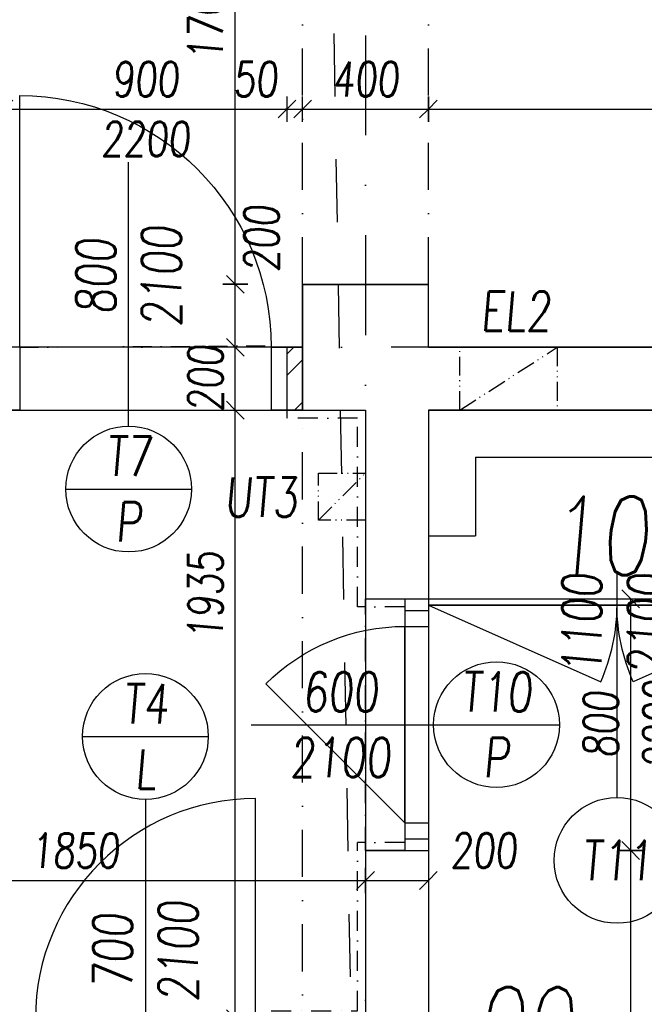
# Model space of a CAD drawing. Header units: millimetres. Extents: x 247761 to 294611, y 172579 to 236863.
# Tile 194 of 256: x 261911 to 263897, y 189166 to 192297. Entities that reach past the tile are written whole.
import ezdxf

# ---------------------------------------------------------------- set-up
doc = ezdxf.new("R2010")
doc.units = ezdxf.units.MM
for name, pattern in [('ACAD_ISO12W100', [22, 12, -3, 0.5, -3, 0.5, -3]), ('CK_Čerchovaná 50', [6, 3, -1.5, 0, -1.5]), ('ČERCHOVANÁ', [25.4, 12.7, -6.35, 0, -6.35]), ('ČÁRKOVANÁ01-01', [2, 1, -1])]:
    doc.linetypes.add(name, pattern=pattern)
doc.layers.add('DVERE', color=7, linetype='Continuous', true_color=0xf00000)
doc.layers.add('PROSTUPY_POPIS', color=7, linetype='ACAD_ISO12W100', true_color=0x00ff74)
for name, color, linetype in [('KOTY', 7, 'Continuous'), ('KOTY 50', 7, 'Continuous'), ('KOTY-DVERE', 8, 'Continuous'), ('NOVA', 240, 'Continuous'), ('NOVÁ TENKÁ', 240, 'Continuous'), ('NOVÁ TLUSTÁ', 240, 'Continuous'), ('OBKLAD', 240, 'ČERCHOVANÁ'), ('OSY', 7, 'Continuous'), ('POPIS2', 2, 'Continuous'), ('PROSTUPY', 7, 'ACAD_ISO12W100'), ('TENKA', 4, 'Continuous'), ('ŠRAFA', 253, 'Continuous'), ('ŽB', 3, 'Continuous')]:
    doc.layers.add(name, color=color, linetype=linetype)
for name, color, linetype, plot in [('PLOCHY K PRONÁJMU', 200, 'Continuous', False), ('PLOCHY_MISTNOSTI', 180, 'Continuous', False), ('POMOCNA_ZU', 200, 'Continuous', False)]:
    doc.layers.add(name, color=color, linetype=linetype, plot=plot)
doc.styles.add('CS-ROMANS', font='romans.shx', dxfattribs={"width": 0.75, "oblique": 5})
doc.dimstyles.new('A_KÓTA_50', dxfattribs={"dimtxt": 110, "dimasz": 2, "dimexe": 100, "dimexo": 1500, "dimgap": 40, "dimtad": 1, "dimrnd": 1, "dimdsep": 46, "dimtxsty": 'CS-ROMANS', "dimblk": 'KOT_CARA20', "dimcen": 45, "dimse1": 1, "dimse2": 1, "dimclrd": 256, "dimclre": 256, "dimclrt": 256, "dimadec": 0, "dimazin": 0, "dimtfac": 1, "dimtix": 1, "dimtmove": 2, "dimatfit": 3, "dimldrblk": 'OBLIQUE', "dimfxl": 0, "dimtolj": 1, "dimarcsym": 0})

# ---------------------------------------------------------------- blocks, each defined once
blk = doc.blocks.new('A$C651C2564')
at = {"layer": 'PROSTUPY', "ltscale": 5}
for points in [[(6400, 0), (6400, 200), (6710, 200), (6710, 0)], [(5950, -200), (6100, -200), (6100, -350), (5950, -350)]]:
    blk.add_lwpolyline(points, close=True, dxfattribs=at)
for points in [[(6400, 0), (6710, 200)], [(5950, -350), (6100, -200)]]:
    blk.add_lwpolyline(points, dxfattribs=at)
at = {"layer": 'PROSTUPY_POPIS', "char_height": 125, "attachment_point": 6, "style": 'CS-ROMANS'}
for s, insert in [('\\A1;EL2', (6690.1, 314.5)), ('\\A1;UT3', (5883.8, -277))]:
    blk.add_mtext(s, dxfattribs=dict(at, insert=insert))
blk = doc.blocks.new('KOT_CARA20')
for p, q in [((0, 20), (0, -20)), ((0, 0), (-14.1, -14.1)), ((0, 0), (14.1, 14.1))]:
    blk.add_line(p, q)
blk = doc.blocks.new('*D185')
at = {"layer": 'Defpoints', "color": 0, "ltscale": 5, "transparency": 16777216}
for p in [(261160.5, 189690.4), (263010.5, 189559.8), (263010.5, 189526)]:
    blk.add_point(p, dxfattribs=at)
at = {"layer": 'KOTY 50', "lineweight": -2, "ltscale": 5, "transparency": 16777216}
blk.add_line((261162.5, 189559.8), (263008.5, 189559.8), dxfattribs=at)
at = {"layer": 'KOTY 50', "lineweight": -2, "ltscale": 5, "transparency": 16777216, "xscale": 2, "yscale": 2, "zscale": 2, "rotation": 180}
blk.add_blockref('KOT_CARA20', (261160.5, 189559.8), dxfattribs=at)
at = {"layer": 'KOTY 50', "lineweight": -2, "ltscale": 5, "transparency": 16777216, "xscale": 2, "yscale": 2, "zscale": 2}
blk.add_blockref('KOT_CARA20', (263010.5, 189559.8), dxfattribs=at)
at = {"layer": 'KOTY 50', "ltscale": 5, "transparency": 16777216, "insert": (262085.5, 189654.8), "char_height": 110, "attachment_point": 5, "style": 'CS-ROMANS'}
blk.add_mtext('\\A1;1850', dxfattribs=at)
blk = doc.blocks.new('_OBLIQUE')
at = {"color": 0, "linetype": 'ByBlock', "ltscale": 15}
blk.add_line((-0.5, -0.5), (0.5, 0.5), dxfattribs=at)
blk = doc.blocks.new('*D186')
at = {"layer": 'Defpoints', "color": 0, "ltscale": 5, "transparency": 16777216}
for p in [(263210.5, 189559.8), (263010.5, 189526), (263210.5, 189511.2)]:
    blk.add_point(p, dxfattribs=at)
at = {"layer": 'KOTY 50', "lineweight": -2, "ltscale": 5, "transparency": 16777216}
blk.add_line((263012.5, 189559.8), (263208.5, 189559.8), dxfattribs=at)
at = {"layer": 'KOTY 50', "lineweight": -2, "ltscale": 5, "transparency": 16777216, "xscale": 2, "yscale": 2, "zscale": 2, "rotation": 180}
blk.add_blockref('KOT_CARA20', (263010.5, 189559.8), dxfattribs=at)
at = {"layer": 'KOTY 50', "lineweight": -2, "ltscale": 5, "transparency": 16777216, "xscale": 2, "yscale": 2, "zscale": 2}
blk.add_blockref('KOT_CARA20', (263210.5, 189559.8), dxfattribs=at)
at = {"layer": 'KOTY 50', "ltscale": 5, "transparency": 16777216, "insert": (263385.9, 189655.3), "char_height": 110, "attachment_point": 5, "style": 'CS-ROMANS'}
blk.add_mtext('\\A1;200', dxfattribs=at)
blk = doc.blocks.new('*D198')
at = {"layer": 'Defpoints', "color": 0, "ltscale": 5, "transparency": 16777216}
for p in [(262760.5, 192012.3), (261860.5, 191255.3), (262760.5, 191255.3)]:
    blk.add_point(p, dxfattribs=at)
at = {"layer": 'KOTY 50', "lineweight": -2, "ltscale": 5, "transparency": 16777216}
blk.add_line((261862.5, 192012.3), (262758.5, 192012.3), dxfattribs=at)
at = {"layer": 'KOTY 50', "lineweight": -2, "ltscale": 5, "transparency": 16777216, "xscale": 2, "yscale": 2, "zscale": 2, "rotation": 180}
blk.add_blockref('KOT_CARA20', (261860.5, 192012.3), dxfattribs=at)
at = {"layer": 'KOTY 50', "lineweight": -2, "ltscale": 5, "transparency": 16777216, "xscale": 2, "yscale": 2, "zscale": 2}
blk.add_blockref('KOT_CARA20', (262760.5, 192012.3), dxfattribs=at)
at = {"layer": 'KOTY 50', "ltscale": 5, "transparency": 16777216, "char_height": 110, "attachment_point": 5, "style": 'CS-ROMANS'}
for s, insert in [('\\A1;900', (262310.5, 192107.3)), ('\\A1;2200', (262310.5, 191917.3))]:
    blk.add_mtext(s, dxfattribs=dict(at, insert=insert))
blk = doc.blocks.new('*D199')
at = {"layer": 'Defpoints', "color": 0, "ltscale": 5, "transparency": 16777216}
for p in [(262810.5, 192012.3), (262810.5, 191455.3), (262760.5, 191255.3)]:
    blk.add_point(p, dxfattribs=at)
at = {"layer": 'KOTY 50', "lineweight": -2, "ltscale": 5, "transparency": 16777216}
for p, q in [((262758.5, 192012.3), (262756.5, 192012.3)), ((262760.5, 192012.3), (262810.5, 192012.3)), ((262812.5, 192012.3), (262814.5, 192012.3))]:
    blk.add_line(p, q, dxfattribs=at)
at = {"layer": 'KOTY 50', "lineweight": -2, "ltscale": 5, "transparency": 16777216, "xscale": 2, "yscale": 2, "zscale": 2}
blk.add_blockref('KOT_CARA20', (262760.5, 192012.3), dxfattribs=at)
at = {"layer": 'KOTY 50', "lineweight": -2, "ltscale": 5, "transparency": 16777216, "xscale": 2, "yscale": 2, "zscale": 2, "rotation": 180}
blk.add_blockref('KOT_CARA20', (262810.5, 192012.3), dxfattribs=at)
at = {"layer": 'KOTY 50', "ltscale": 5, "transparency": 16777216, "insert": (262660.1, 192107.3), "char_height": 110, "attachment_point": 5, "style": 'CS-ROMANS'}
blk.add_mtext('\\A1;50', dxfattribs=at)
blk = doc.blocks.new('*D200')
at = {"layer": 'Defpoints', "color": 0, "ltscale": 5, "transparency": 16777216}
for p in [(263210.5, 192012.3), (262810.5, 191455.3), (263210.5, 191455.3)]:
    blk.add_point(p, dxfattribs=at)
at = {"layer": 'KOTY 50', "lineweight": -2, "ltscale": 5, "transparency": 16777216}
blk.add_line((262812.5, 192012.3), (263208.5, 192012.3), dxfattribs=at)
at = {"layer": 'KOTY 50', "lineweight": -2, "ltscale": 5, "transparency": 16777216, "xscale": 2, "yscale": 2, "zscale": 2, "rotation": 180}
blk.add_blockref('KOT_CARA20', (262810.5, 192012.3), dxfattribs=at)
at = {"layer": 'KOTY 50', "lineweight": -2, "ltscale": 5, "transparency": 16777216, "xscale": 2, "yscale": 2, "zscale": 2}
blk.add_blockref('KOT_CARA20', (263210.5, 192012.3), dxfattribs=at)
at = {"layer": 'KOTY 50', "ltscale": 5, "transparency": 16777216, "insert": (263010.5, 192107.3), "char_height": 110, "attachment_point": 5, "style": 'CS-ROMANS'}
blk.add_mtext('\\A1;400', dxfattribs=at)
blk = doc.blocks.new('*D201')
at = {"layer": 'Defpoints', "color": 0, "ltscale": 5, "transparency": 16777216}
for p in [(267060.5, 192012.3), (263210.5, 191455.3), (267060.5, 191255.3)]:
    blk.add_point(p, dxfattribs=at)
at = {"layer": 'KOTY 50', "lineweight": -2, "ltscale": 5, "transparency": 16777216}
blk.add_line((263212.5, 192012.3), (267058.5, 192012.3), dxfattribs=at)
at = {"layer": 'KOTY 50', "lineweight": -2, "ltscale": 5, "transparency": 16777216, "xscale": 2, "yscale": 2, "zscale": 2, "rotation": 180}
blk.add_blockref('KOT_CARA20', (263210.5, 192012.3), dxfattribs=at)
at = {"layer": 'KOTY 50', "lineweight": -2, "ltscale": 5, "transparency": 16777216, "xscale": 2, "yscale": 2, "zscale": 2}
blk.add_blockref('KOT_CARA20', (267060.5, 192012.3), dxfattribs=at)
at = {"layer": 'KOTY 50', "ltscale": 5, "transparency": 16777216, "insert": (265135.5, 192107.3), "char_height": 110, "attachment_point": 5, "style": 'CS-ROMANS'}
blk.add_mtext('\\A1;3850', dxfattribs=at)
blk = doc.blocks.new('*D348')
at = {"layer": 'Defpoints', "color": 0, "ltscale": 5, "transparency": 16777216}
for p in [(262596.2, 191055.3), (262672.1, 191055.3), (262784.4, 189120.3)]:
    blk.add_point(p, dxfattribs=at)
at = {"layer": 'KOTY 50', "lineweight": -2, "ltscale": 5, "transparency": 16777216}
blk.add_line((262596.2, 189122.3), (262596.2, 191053.3), dxfattribs=at)
at = {"layer": 'KOTY 50', "lineweight": -2, "ltscale": 5, "transparency": 16777216, "xscale": 2, "yscale": 2, "zscale": 2}
for p, rotation in [((262596.2, 191055.3), 90), ((262596.2, 189120.3), 270)]:
    blk.add_blockref('KOT_CARA20', p, dxfattribs=dict(at, rotation=rotation))
at = {"layer": 'KOTY 50', "ltscale": 5, "transparency": 16777216, "insert": (262501.2, 190464.7), "char_height": 110, "attachment_point": 5, "rotation": 90, "style": 'CS-ROMANS'}
blk.add_mtext('\\A1;1935', dxfattribs=at)
blk = doc.blocks.new('*D349')
at = {"layer": 'Defpoints', "color": 0, "ltscale": 5, "transparency": 16777216}
for p in [(262596.2, 191255.3), (262672.1, 191255.3), (262672.1, 191055.3)]:
    blk.add_point(p, dxfattribs=at)
at = {"layer": 'KOTY 50', "lineweight": -2, "ltscale": 5, "transparency": 16777216}
for p, q in [((262596.2, 191257.3), (262596.2, 191259.3)), ((262596.2, 191055.3), (262596.2, 191255.3)), ((262596.2, 191053.3), (262596.2, 191051.3))]:
    blk.add_line(p, q, dxfattribs=at)
at = {"layer": 'KOTY 50', "lineweight": -2, "ltscale": 5, "transparency": 16777216, "xscale": 2, "yscale": 2, "zscale": 2}
for p, rotation in [((262596.2, 191255.3), 270), ((262596.2, 191055.3), 90)]:
    blk.add_blockref('KOT_CARA20', p, dxfattribs=dict(at, rotation=rotation))
at = {"layer": 'KOTY 50', "ltscale": 5, "transparency": 16777216, "insert": (262501.2, 191155.3), "char_height": 110, "attachment_point": 5, "rotation": 90, "style": 'CS-ROMANS'}
blk.add_mtext('\\A1;200', dxfattribs=at)
blk = doc.blocks.new('*D350')
at = {"layer": 'Defpoints', "color": 0, "ltscale": 5, "transparency": 16777216}
for p in [(262596.2, 191455.3), (262810.5, 191455.3), (262672.1, 191255.3)]:
    blk.add_point(p, dxfattribs=at)
at = {"layer": 'KOTY 50', "lineweight": -2, "ltscale": 5, "transparency": 16777216}
blk.add_line((262596.2, 191257.3), (262596.2, 191453.3), dxfattribs=at)
at = {"layer": 'KOTY 50', "lineweight": -2, "ltscale": 5, "transparency": 16777216, "xscale": 2, "yscale": 2, "zscale": 2}
for p, rotation in [((262596.2, 191455.3), 90), ((262596.2, 191255.3), 270)]:
    blk.add_blockref('KOT_CARA20', p, dxfattribs=dict(at, rotation=rotation))
at = {"layer": 'KOTY 50', "ltscale": 5, "transparency": 16777216, "insert": (262679.5, 191600), "char_height": 110, "attachment_point": 5, "rotation": 90, "style": 'CS-ROMANS'}
blk.add_mtext('\\A1;200', dxfattribs=at)
blk = doc.blocks.new('*D351')
at = {"layer": 'Defpoints', "color": 0, "ltscale": 5, "transparency": 16777216}
for p in [(262596.2, 193155.3), (262714.1, 193155.3), (262810.5, 191455.3)]:
    blk.add_point(p, dxfattribs=at)
at = {"layer": 'KOTY 50', "lineweight": -2, "ltscale": 5, "transparency": 16777216}
blk.add_line((262596.2, 191457.3), (262596.2, 193153.3), dxfattribs=at)
at = {"layer": 'KOTY 50', "lineweight": -2, "ltscale": 5, "transparency": 16777216, "xscale": 2, "yscale": 2, "zscale": 2}
for p, rotation in [((262596.2, 193155.3), 90), ((262596.2, 191455.3), 270)]:
    blk.add_blockref('KOT_CARA20', p, dxfattribs=dict(at, rotation=rotation))
at = {"layer": 'KOTY 50', "ltscale": 5, "transparency": 16777216, "insert": (262501.2, 192305.3), "char_height": 110, "attachment_point": 5, "rotation": 90, "style": 'CS-ROMANS'}
blk.add_mtext('\\A1;1700', dxfattribs=at)
blk = doc.blocks.new('*D443')
at = {"layer": 'Defpoints', "color": 0, "ltscale": 5, "transparency": 16777216}
for p in [(263210.5, 189655.3), (263854.1, 189655.3), (263429.7, 186530.3)]:
    blk.add_point(p, dxfattribs=at)
at = {"layer": 'KOTY 50', "lineweight": -2, "ltscale": 5, "transparency": 16777216}
blk.add_line((263854.1, 186532.3), (263854.1, 189653.3), dxfattribs=at)
at = {"layer": 'KOTY 50', "lineweight": -2, "ltscale": 5, "transparency": 16777216, "xscale": 2, "yscale": 2, "zscale": 2}
for p, rotation in [((263854.1, 189655.3), 90), ((263854.1, 186530.3), 270)]:
    blk.add_blockref('KOT_CARA20', p, dxfattribs=dict(at, rotation=rotation))
at = {"layer": 'KOTY 50', "ltscale": 5, "transparency": 16777216, "insert": (263759.1, 188092.8), "char_height": 110, "attachment_point": 5, "rotation": 90, "style": 'CS-ROMANS'}
blk.add_mtext('\\A1;3125', dxfattribs=at)
blk = doc.blocks.new('*D444')
at = {"layer": 'Defpoints', "color": 0, "ltscale": 5, "transparency": 16777216}
for p in [(263210.5, 190455.3), (263854.1, 190455.3), (263210.5, 189655.3)]:
    blk.add_point(p, dxfattribs=at)
at = {"layer": 'KOTY 50', "lineweight": -2, "ltscale": 5, "transparency": 16777216}
blk.add_line((263854.1, 189657.3), (263854.1, 190453.3), dxfattribs=at)
at = {"layer": 'KOTY 50', "lineweight": -2, "ltscale": 5, "transparency": 16777216, "xscale": 2, "yscale": 2, "zscale": 2}
for p, rotation in [((263854.1, 190455.3), 90), ((263854.1, 189655.3), 270)]:
    blk.add_blockref('KOT_CARA20', p, dxfattribs=dict(at, rotation=rotation))
at = {"layer": 'KOTY 50', "ltscale": 5, "transparency": 16777216, "char_height": 110, "attachment_point": 5, "rotation": 90, "style": 'CS-ROMANS'}
for s, insert in [('\\A1;2200', (263949.1, 190055.3)), ('\\A1;800', (263759.1, 190055.3))]:
    blk.add_mtext(s, dxfattribs=dict(at, insert=insert))

msp = doc.modelspace()

# ---------------------------------------------------------------- hatches: boundary and pattern name
at = {"layer": 'ŠRAFA', "ltscale": 300}
h = msp.add_hatch(dxfattribs=at)
h.set_pattern_fill('ANSI32', color=256, scale=15)
h.paths.add_polyline_path([(262760.517, 191255.259), (262810.517, 191255.259), (262810.517, 191055.259), (262760.517, 191055.259)])

# ---------------------------------------------------------------- linework, layer by layer
at = {"layer": 'DVERE'}
for p, q in [((263360.517, 190905.259), (263360.517, 190655.259)), ((263360.517, 190905.259), (264260.517, 190905.259)), ((263360.517, 190905.259), (263360.517, 190655.259)), ((263210.517, 190655.259), (263360.517, 190655.259)), ((263210.517, 190655.259), (263360.517, 190655.259)), ((263210.517, 190455.259), (264410.517, 190455.259)), ((263210.517, 190435.259), (264410.517, 190435.259))]:
    msp.add_line(p, q, dxfattribs=at)
for points in [[(261910.517, 191255.259), (261910.517, 192055.259, -0.41421356), (262710.517, 191255.259)], [(263210.517, 190435.259), (263758.989, 190191.991, 0.10474749), (263810.517, 190435.259)], [(264410.517, 190435.259), (263862.046, 190191.991, -0.10474749), (263810.517, 190435.259)], [(263135.517, 189742.759), (262693.576, 190184.7, -0.19891237), (263135.517, 190367.759)], [(263135.517, 189742.759), (262693.576, 190184.7, -0.19891237), (263135.517, 190367.759)]]:
    msp.add_lwpolyline(points, format="xyb", dxfattribs=at)
for points in [[(263135.517, 189742.759), (263135.517, 190367.759)], [(263135.517, 189742.759), (263135.517, 190367.759)], [(263210.517, 190367.759), (263210.517, 189742.759)], [(263210.517, 190367.759), (263210.517, 189742.759)]]:
    msp.add_lwpolyline(points, dxfattribs=at)
at = {"layer": 'KOTY', "linetype": 'ČÁRKOVANÁ01-01', "ltscale": 200}
msp.add_line((263210.517, 174855.259), (262810.517, 198055.259), dxfattribs=at)
at = {"layer": 'KOTY-DVERE'}
for p, q in [((262257.157, 191004.38), (262257.157, 191843.159)), ((262057.157, 190804.38), (262457.157, 190804.38)), ((262646.767, 190055.259), (263227.104, 190055.259)), ((263227.104, 190055.259), (263627.104, 190055.258)), ((262110.516, 190017.744), (262510.516, 190017.744)), ((262310.516, 189817.744), (262310.516, 188924.644))]:
    msp.add_line(p, q, dxfattribs=at)
at = {"layer": 'KOTY-DVERE', "ltscale": 5}
msp.add_line((263810.517, 189823.816), (263810.517, 190534.594), dxfattribs=at)
at = {"layer": 'KOTY-DVERE'}
for centre in [(262257.157, 190804.38), (263427.104, 190055.258), (262310.516, 190017.744), (263810.517, 189623.816)]:
    msp.add_circle(centre, 200, dxfattribs=at)
at = {"layer": 'NOVA'}
for p, q in [((261910.517, 191255.259), (261910.517, 191055.259)), ((262710.517, 191255.259), (262710.517, 191055.259)), ((262760.517, 191255.259), (262760.517, 191055.259))]:
    msp.add_line(p, q, dxfattribs=at)
for points in [[(261910.517, 191255.259), (261860.517, 191255.259)], [(262710.517, 191255.259), (262810.517, 191255.259)], [(261910.517, 191055.259), (261860.517, 191055.259)], [(261910.517, 191055.259), (261860.517, 191055.259)], [(262810.517, 191055.259), (262710.517, 191055.259)], [(262810.517, 191055.259), (262710.517, 191055.259)]]:
    msp.add_lwpolyline(points, dxfattribs=at)
msp.add_lwpolyline([(262660.516, 189120.259), (262660.516, 189820.259, 0.41421356), (261960.516, 189120.259)], format="xyb", dxfattribs=at)
at = {"layer": 'NOVÁ TENKÁ', "linetype": 'CK_Čerchovaná 50', "ltscale": 20}
for p, q in [((261910.517, 191255.259), (262710.504, 191259.963)), ((261910.517, 191055.259), (262710.517, 191055.259))]:
    msp.add_line(p, q, dxfattribs=at)
at = {"layer": 'NOVÁ TLUSTÁ'}
for p, q in [((263135.517, 190455.259), (263135.517, 190367.759)), ((263135.517, 190455.259), (263135.517, 190367.759)), ((263210.517, 190455.259), (263210.517, 190367.759)), ((263210.517, 190455.259), (263210.517, 190367.759)), ((263135.517, 189742.759), (263135.517, 189655.259)), ((263135.517, 189742.759), (263135.517, 189655.259)), ((263210.517, 189742.759), (263210.517, 189655.259)), ((263210.517, 189742.759), (263210.517, 189655.259))]:
    msp.add_line(p, q, dxfattribs=at)
for points in [[(263135.517, 190417.759), (263210.517, 190417.759)], [(263135.517, 190417.759), (263210.517, 190417.759)], [(263135.517, 190367.759), (263210.517, 190367.759)], [(263135.517, 190367.759), (263210.517, 190367.759)], [(263135.517, 189742.759), (263210.517, 189742.759)], [(263135.517, 189742.759), (263210.517, 189742.759)], [(263135.517, 189692.759), (263210.517, 189692.759)], [(263135.517, 189692.759), (263210.517, 189692.759)]]:
    msp.add_lwpolyline(points, dxfattribs=at)
at = {"layer": 'OBKLAD', "ltscale": 5}
for p, q in [((262760.517, 191055.259), (262760.517, 191030.259)), ((263135.517, 190430.259), (262985.517, 190430.259)), ((263135.517, 190430.259), (262985.517, 190430.259)), ((263135.517, 189680.259), (262985.517, 189680.259)), ((263135.517, 189680.259), (262985.517, 189680.259))]:
    msp.add_line(p, q, dxfattribs=at)
for points in [[(262985.517, 190430.259), (262985.517, 191030.259), (262760.517, 191030.259)], [(262985.517, 190430.259), (262985.517, 191030.259), (262760.517, 191030.259)], [(262985.517, 190430.259), (262985.517, 191030.259)], [(262710.516, 189145.259), (262985.517, 189145.259), (262985.517, 189680.259)]]:
    msp.add_lwpolyline(points, dxfattribs=at)
at = {"layer": 'OSY', "linetype": 'ČERCHOVANÁ', "ltscale": 25}
for p, q in [((263010.517, 199232.667), (263010.517, 190455.259)), ((276747.073, 191255.259), (249108.101, 191255.259)), ((276747.073, 191255.259), (249108.101, 191255.259)), ((263010.517, 189655.259), (263010.517, 174158.02))]:
    msp.add_line(p, q, dxfattribs=at)
at = {"layer": 'PLOCHY K PRONÁJMU', "ltscale": 5}
msp.add_lwpolyline([(269110.517, 191255.259), (263210.517, 191255.259), (263210.517, 191455.259), (262810.517, 191455.259), (262810.517, 191055.259), (263010.517, 191055.259), (263010.517, 187170.259), (259810.517, 187170.259), (259810.517, 191055.259), (260185.517, 191055.259), (261085.517, 191055.259), (261860.517, 191055.259), (261860.517, 191255.259), (261085.517, 191255.259), (261085.517, 191055.259), (260185.517, 191055.259), (260185.517, 191255.259), (256910.517, 191255.259), (256910.517, 191455.259), (256510.517, 191455.259)], dxfattribs=at)
at = {"layer": 'PLOCHY_MISTNOSTI', "ltscale": 5}
for points in [[(254873.017, 193155.259), (271148.017, 193155.259), (271148.017, 191292.759), (269510.517, 191292.759), (269510.517, 191455.259), (269110.517, 191455.259), (269110.517, 191255.259), (263210.517, 191255.259), (263210.517, 191455.259), (262810.517, 191455.259), (262810.517, 191255.259), (256910.517, 191255.259), (256910.517, 191455.259), (256510.517, 191455.259), (256510.517, 191292.758), (254873.017, 191292.758), (254873.017, 193155.259)], [(261160.517, 191055.259), (263010.517, 191055.259), (263010.517, 190455.259), (263135.517, 190455.259), (263135.517, 189655.259), (263010.517, 189655.259), (263010.517, 189120.259), (261160.517, 189120.259), (261160.517, 191055.259)], [(263210.517, 190455.259), (264410.517, 190455.259), (264410.517, 191055.259), (263210.517, 191055.259)], [(263210.517, 186530.259), (264410.517, 186530.259), (264410.517, 190435.259), (263210.517, 190435.259)]]:
    msp.add_lwpolyline(points, close=True, dxfattribs=at)
at = {"layer": 'TENKA', "linetype": 'CK_Čerchovaná 50', "ltscale": 50}
for p, q in [((262810.517, 191455.259), (262810.517, 195755.259)), ((263210.517, 191455.259), (263210.517, 195755.259)), ((262810.517, 187170.259), (262810.517, 191055.259))]:
    msp.add_line(p, q, dxfattribs=at)
at = {"layer": 'TENKA', "linetype": 'CK_Čerchovaná 50', "ltscale": 25}
msp.add_line((263010.517, 189655.259), (263010.517, 190455.259), dxfattribs=at)
at = {"layer": 'ŽB'}
for p, q in [((262810.517, 191455.259), (263210.517, 191455.259)), ((262810.517, 191055.259), (262810.517, 191455.259)), ((262810.517, 191455.259), (263210.517, 191455.259)), ((263210.517, 191255.259), (263210.517, 191455.259)), ((263210.517, 191255.259), (263210.517, 191455.259)), ((263210.517, 191255.259), (267060.517, 191255.259)), ((262810.517, 191055.259), (263010.517, 191055.259)), ((262810.517, 191055.259), (263010.517, 191055.259)), ((263010.517, 191055.259), (263010.517, 190455.259)), ((263010.517, 191055.259), (263010.517, 190455.259)), ((263210.517, 191055.259), (263210.517, 190455.259)), ((263210.517, 191055.259), (264410.517, 191055.259)), ((263210.517, 191055.259), (263210.517, 190455.259)), ((263010.517, 190455.259), (263210.517, 190455.259)), ((263010.517, 190455.259), (263210.517, 190455.259)), ((263010.517, 189655.259), (263010.517, 187170.259)), ((263010.517, 189655.259), (263210.517, 189655.259)), ((263010.517, 189655.259), (263010.517, 187170.259)), ((263010.517, 189655.259), (263210.517, 189655.259)), ((263210.517, 189655.259), (263210.517, 186530.259))]:
    msp.add_line(p, q, dxfattribs=at)

# ---------------------------------------------------------------- block references
at = {"layer": 'POMOCNA_ZU'}
msp.add_blockref('A$C651C2564', (256910.517, 191055.259), dxfattribs=at)

# ---------------------------------------------------------------- texts
at = {"layer": 'KOTY-DVERE', "char_height": 125, "attachment_point": 5, "rotation": 90, "style": 'CS-ROMANS'}
for s, insert in [('\\A1;800\\P2100', (262257.157, 191480.139)), ('\\A1;1100\\P2100', (263802.876, 190375.07)), ('\\A1;700\\P2100', (262310.516, 189334.169))]:
    msp.add_mtext(s, dxfattribs=dict(at, insert=insert))
at = {"layer": 'KOTY-DVERE', "char_height": 125, "attachment_point": 5, "style": 'CS-ROMANS'}
for s, insert in [('T7\\PP', (262257.157, 190804.38)), ('T10\\PP', (263427.104, 190055.258)), ('T4\\PL', (262310.516, 190017.744)), ('T11', (263810.517, 189623.816))]:
    msp.add_mtext_dynamic_manual_height_columns(s, width=125, gutter_width=12.5, heights=[0], dxfattribs=dict(at, insert=insert))
at = {"layer": 'KOTY-DVERE', "insert": (262930.221, 190055.259), "char_height": 125, "attachment_point": 5, "style": 'CS-ROMANS'}
msp.add_mtext('\\A1;600\\P2100', dxfattribs=at)
at = {"layer": 'POPIS2', "ltscale": 15, "style": 'CS-ROMANS', "oblique": 5, "width": 0.75}
for s, p in [('10', (263594.113, 190530.584)), ('09', (263362.87, 188971.057))]:
    msp.add_text(s, height=250, dxfattribs=at).set_placement(p)

# ---------------------------------------------------------------- dimensions: what is measured, and where the dimension line sits
at = {"layer": 'KOTY 50', "ltscale": 5}
for base, p1, p2, picture, middle in [((262596.232, 193155.259), (262810.517, 191455.259), (262714.115, 193155.259), '*D351', (262501.232, 192305.259)), ((262596.232, 191255.259), (262672.145, 191055.259), (262672.145, 191255.259), '*D349', (262501.232, 191155.259)), ((263854.142, 189655.259), (263429.695, 186530.259), (263210.517, 189655.259), '*D443', (263759.142, 188092.759))]:
    dim = msp.add_linear_dim(base=base, p1=p1, p2=p2, angle=90, dimstyle='A_KÓTA_50', dxfattribs=at)
    dim.commit()
    dim.dimension.update_dxf_attribs({"geometry": picture, "text_midpoint": middle})
dim = msp.add_linear_dim(base=(262760.517, 192012.3), p1=(261860.517, 191255.259), p2=(262760.517, 191255.259), text='<>\\X2200', dimstyle='A_KÓTA_50', dxfattribs=at)
dim.commit()
dim.dimension.update_dxf_attribs({"geometry": '*D198', "text_midpoint": (262310.517, 192012.3)})
for base, p1, p2, picture, middle in [((262810.517, 192012.3), (262760.517, 191255.259), (262810.517, 191455.259), '*D199', (262660.148, 192107.3)), ((263210.517, 189559.845), (263010.517, 189526.048), (263210.517, 189511.164), '*D186', (263385.934, 189655.259))]:
    dim = msp.add_linear_dim(base=base, p1=p1, p2=p2, dimstyle='A_KÓTA_50', dxfattribs=at)
    dim.commit()
    dim.dimension.update_dxf_attribs({"geometry": picture, "text_midpoint": middle, "dimtype": 128})
for base, p1, p2, picture, middle in [((263210.517, 192012.3), (262810.517, 191455.259), (263210.517, 191455.259), '*D200', (263010.517, 192107.3)), ((267060.517, 192012.3), (263210.517, 191455.259), (267060.517, 191255.259), '*D201', (265135.517, 192107.3)), ((263010.517, 189559.845), (261160.517, 189690.43), (263010.517, 189526.048), '*D185', (262085.517, 189654.845))]:
    dim = msp.add_linear_dim(base=base, p1=p1, p2=p2, dimstyle='A_KÓTA_50', dxfattribs=at)
    dim.commit()
    dim.dimension.update_dxf_attribs({"geometry": picture, "text_midpoint": middle})
for base, p1, p2, picture, middle in [((262596.232, 191455.259), (262672.145, 191255.259), (262810.517, 191455.259), '*D350', (262679.519, 191600)), ((262596.232, 191055.259), (262784.43, 189120.259), (262672.145, 191055.259), '*D348', (262501.232, 190464.679))]:
    dim = msp.add_linear_dim(base=base, p1=p1, p2=p2, angle=90, dimstyle='A_KÓTA_50', dxfattribs=at)
    dim.commit()
    dim.dimension.update_dxf_attribs({"geometry": picture, "text_midpoint": middle, "dimtype": 128})
dim = msp.add_linear_dim(base=(263854.142, 190455.259), p1=(263210.517, 189655.259), p2=(263210.517, 190455.259), angle=90, text='<>\\X2200', dimstyle='A_KÓTA_50', dxfattribs=at)
dim.commit()
dim.dimension.update_dxf_attribs({"geometry": '*D444', "text_midpoint": (263854.142, 190055.259)})

doc.saveas('drawing.dxf')
